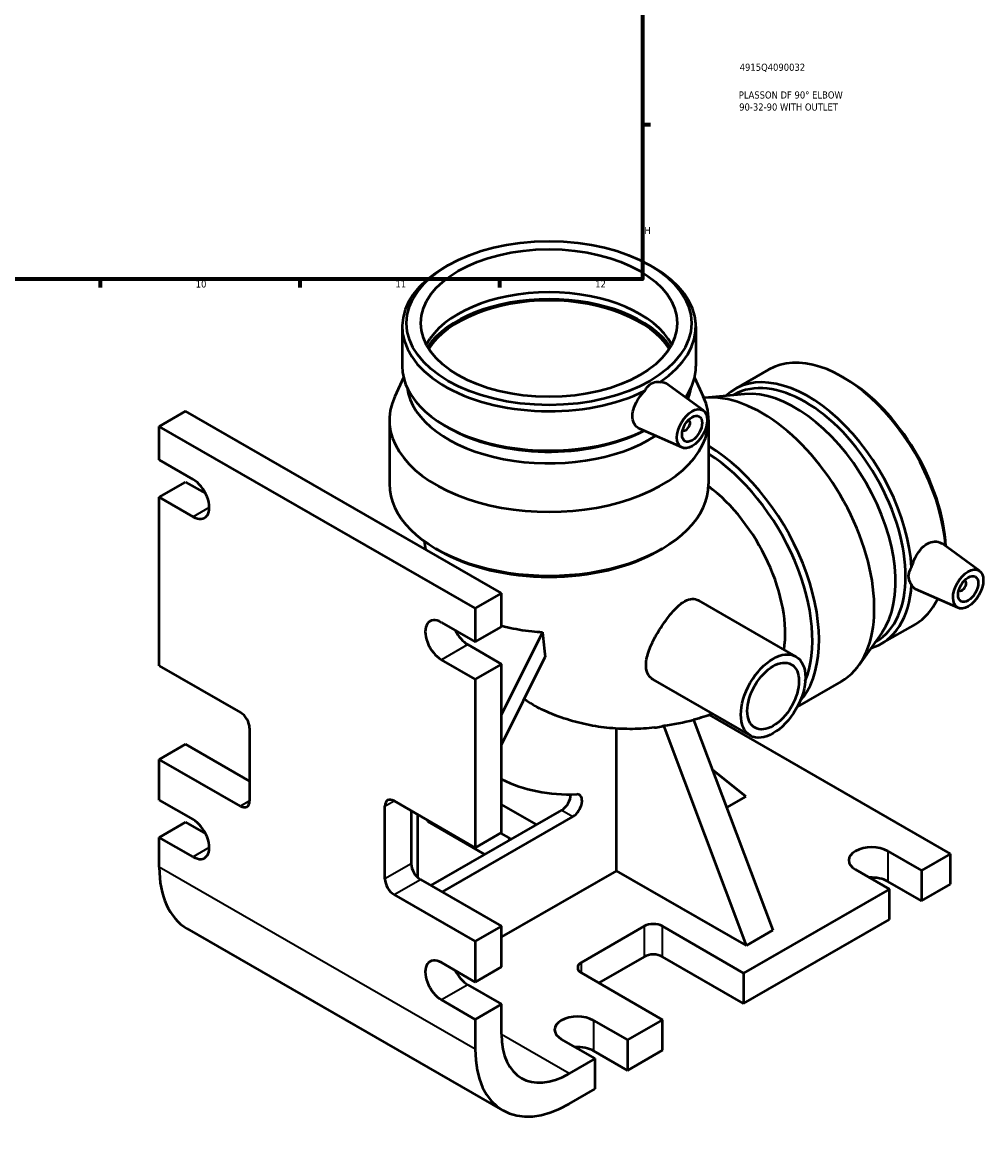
# Model space of a CAD drawing. Header units: millimetres. Extents: x -101 to 956, y -280 to 1167.
# Tile 3 of 8: x 603 to 941, y -280 to 110. Entities that reach past the tile are written whole.
import ezdxf

# ---------------------------------------------------------------- set-up
doc = ezdxf.new("R2010")
doc.units = ezdxf.units.MM
for name, color, linetype, lineweight in [('Border (ISO)', 7, 'Continuous', 70), ('Title (ISO)', 7, 'Continuous', 50), ('Visible (ISO)', 7, 'Continuous', 50), ('Visible Narrow (ISO)', 7, 'Continuous', 35)]:
    doc.layers.add(name, color=color, linetype=linetype, lineweight=lineweight)
doc.styles.add('Note Text (ISO)', font='tahoma.ttf')

# ---------------------------------------------------------------- blocks, each defined once
blk = doc.blocks.new('Borders Default Border')
at = {"layer": 'Border (ISO)'}
for p, q in [((821, 74.25), (823.9, 74.25)), ((630.75, 20), (630.75, 17.1)), ((700.83, 20), (700.83, 17.1)), ((770.92, 20), (770.92, 17.1))]:
    blk.add_line(p, q, dxfattribs=at)
at = {"layer": 'Border (ISO)', "flags": 128}
blk.add_lwpolyline([(20, 20), (20, 574), (821, 574), (821, 20), (20, 20)], dxfattribs=at)
at = {"layer": 'Border (ISO)', "color": 232, "true_color": 0xca0064, "char_height": 2.5, "attachment_point": 7, "style": 'Note Text (ISO)'}
for s, insert in [('H', (821.74, 35.88)), ('10', (664.29, 17.05)), ('11', (734.37, 17.1)), ('12', (804.46, 17.1))]:
    blk.add_mtext(s, dxfattribs=dict(at, insert=insert))
blk = doc.blocks.new('Title Blocks ISO')
at = {"layer": 'Title (ISO)', "color": 232, "true_color": 0xca0064, "style": 'Note Text (ISO)'}
for tag, p in [('PART_NUMBER_001', (34.16, 73.13)), ('DESCRIPTION_001', (33.84, 63.4)), ('DESCRIPTION_002', (33.98, 59.18))]:
    blk.add_attdef(tag, p, '', height=2.5, dxfattribs=at)

msp = doc.modelspace()

# ---------------------------------------------------------------- linework, layer by layer
at = {"layer": 'Visible (ISO)'}
for p, q in [((752.7816, 24.8942), (751.6845, 24.2575)), ((823.7278, 24.8942), (824.8249, 24.2575)), ((736.7347, 3.3598), (736.7347, -10.4721)), ((839.7747, 3.3598), (839.7747, -10.4721)), ((865.3964, -11.6813), (853.433, -18.5705)), ((737.1952, -14.4298), (734.1263, -21.0926)), ((839.3143, -14.4298), (842.3831, -21.0926)), ((892.3361, -14.9209), (891.2474, -14.2891)), ((842.4277, -26.1143), (829.2467, -16.514)), ((856.8732, -20.3233), (843.04, -21.5711)), ((853.1114, -20.5393), (852.8575, -20.6855)), ((651.5003, -31.618), (660.728, -26.3041)), ((771.6024, -90.1524), (660.728, -26.3041)), ((732.2547, -29.3602), (732.2547, -51.7874)), ((837.336, -29.5123), (837.1616, -29.4119)), ((844.2547, -29.3602), (844.2547, -51.7874)), ((651.5003, -43.3907), (651.5003, -31.618)), ((762.3746, -95.4663), (651.5003, -31.618)), ((752.7816, -32.0066), (751.6845, -31.3699)), ((834.9566, -39.0881), (820.1152, -32.5409)), ((835.3399, -32.9787), (835.1655, -32.8782)), ((651.5003, -43.3907), (663.3797, -50.2315)), ((651.5003, -56.4714), (660.728, -51.1575)), ((660.728, -51.1575), (667.7958, -55.2275)), ((663.3797, -63.3123), (651.5003, -56.4714)), ((651.5003, -115.5925), (651.5003, -56.4714)), ((939.2978, -82.3304), (926.1835, -72.7787)), ((749.6687, -75.178), (748.5045, -74.5023)), ((826.8407, -75.178), (828.005, -74.5023)), ((934.2061, -85.7284), (934.0317, -85.628)), ((931.8267, -95.3042), (916.9049, -88.7215)), ((932.21, -89.1948), (932.0356, -89.0943)), ((771.6024, -90.1524), (762.3746, -95.4663)), ((771.6024, -101.925), (771.6024, -90.1524)), ((874.8734, -112.3671), (840.823, -92.7588)), ((762.3746, -95.4663), (762.3746, -107.2389)), ((750.4952, -100.3981), (762.3746, -107.2389)), ((916.8166, -100.974), (904.8533, -107.8633)), ((762.3746, -107.2389), (771.6024, -101.925)), ((785.9803, -103.8081), (771.6024, -132.7091)), ((905.0641, -104.0081), (897.0414, -115.3461)), ((759.723, -108.1649), (771.6024, -115.0058)), ((902.989, -107.1533), (902.7351, -107.2995)), ((771.6024, -143.378), (786.9593, -112.5093)), ((651.5003, -115.5925), (679.9967, -132.0025)), ((762.3746, -120.3197), (750.4952, -113.4788)), ((771.6024, -115.0058), (762.3746, -120.3197)), ((771.6024, -174.1269), (771.6024, -115.0058)), ((762.3746, -120.3197), (762.3746, -179.4408)), ((858.9043, -140.0978), (824.8539, -120.4894)), ((890.7524, -121.1531), (875.3659, -130.0136)), ((838.9737, -134.5615), (866.7405, -208.4351)), ((929.1811, -181.5992), (844.5607, -132.8695)), ((683.1786, -137.5138), (683.1786, -163.0174)), ((811.9751, -187.5256), (811.9751, -137.668)), ((857.5128, -213.749), (828.5268, -136.6319)), ((651.5003, -148.454), (660.728, -143.1401)), ((660.728, -143.1401), (683.1786, -156.0686)), ((679.9967, -164.864), (651.5003, -148.454)), ((651.5003, -162.7525), (651.5003, -148.454)), ((857.2683, -161.443), (845.5429, -152.0388)), ((651.5003, -162.7525), (663.3797, -169.5934)), ((733.8782, -163.0308), (762.3746, -179.4408)), ((857.2683, -161.443), (850.535, -165.3204)), ((730.6962, -190.381), (730.6962, -164.8774)), ((739.924, -166.5123), (739.924, -185.0671)), ((746.767, -192.6867), (792.7053, -166.2326)), ((783.8522, -171.3307), (771.6024, -164.2765)), ((651.5003, -175.8333), (660.728, -170.5194)), ((660.728, -170.5194), (667.7958, -174.5894)), ((742.2149, -189.9181), (742.2149, -167.8316)), ((745.6761, -170.2451), (745.6761, -169.8248)), ((765.7068, -181.78), (745.6761, -170.2451)), ((796.6651, -168.5128), (750.7268, -194.967)), ((762.3746, -179.4408), (771.6024, -174.1269)), ((771.2732, -174.3164), (774.1725, -175.9861)), ((663.3797, -182.6742), (651.5003, -175.8333)), ((651.5003, -186.3388), (651.5003, -175.8333)), ((907.1194, -180.6219), (918.9988, -187.4628)), ((929.1811, -181.5992), (918.9988, -187.4628)), ((929.1811, -192.2682), (929.1811, -181.5992)), ((907.6851, -193.9779), (895.8057, -187.137)), ((743.1059, -190.5784), (771.6024, -206.9884)), ((811.9751, -187.5256), (771.6024, -210.7747)), ((857.5128, -213.749), (811.9751, -187.5256)), ((918.9988, -187.4628), (918.9988, -198.1318)), ((907.6851, -193.9779), (856.5505, -223.4244)), ((918.9988, -198.1318), (907.1194, -191.2909)), ((907.6851, -204.6469), (907.6851, -193.9779)), ((918.9988, -198.1318), (929.1811, -192.2682)), ((762.3746, -212.3023), (733.8782, -195.8923)), ((856.5505, -234.0933), (907.6851, -204.6469)), ((661.2069, -207.7692), (772.0813, -271.6175)), ((771.6024, -206.9884), (762.3746, -212.3023)), ((771.6024, -221.2869), (771.6024, -206.9884)), ((799.6317, -219.717), (821.6901, -207.0144)), ((828.0541, -207.0144), (856.5505, -223.4244)), ((866.7405, -208.4351), (857.5128, -213.749)), ((762.3746, -212.3023), (762.3746, -226.6008)), ((821.6901, -217.6834), (805.7132, -226.8838)), ((856.5505, -234.0933), (828.0541, -217.6834)), ((750.4952, -219.7599), (762.3746, -226.6008)), ((762.3746, -226.6008), (771.6024, -221.2869)), ((828.1281, -239.7917), (799.6317, -223.3817)), ((856.5505, -223.4244), (856.5505, -234.0933)), ((759.723, -227.5268), (771.6024, -234.3677)), ((762.3746, -239.6816), (750.4952, -232.8407)), ((771.6024, -234.3677), (762.3746, -239.6816)), ((771.6024, -244.8731), (771.6024, -234.3677)), ((762.3746, -239.6816), (762.3746, -250.1871)), ((803.8818, -240.0725), (815.7612, -246.9134)), ((828.1281, -239.7917), (815.7612, -246.9134)), ((828.1281, -250.4607), (828.1281, -239.7917)), ((804.4475, -253.4285), (792.5681, -246.5876)), ((815.7612, -246.9134), (815.7612, -257.5823)), ((804.4475, -253.4285), (795.3611, -258.661)), ((815.7612, -257.5823), (803.8818, -250.7415)), ((804.4475, -264.0975), (804.4475, -253.4285)), ((815.7612, -257.5823), (828.1281, -250.4607)), ((795.3611, -269.3299), (804.4475, -264.0975))]:
    msp.add_line(p, q, dxfattribs=at)
for centre, major_axis, ratio in [((788.2547, 4.6234), (49.9744, 0), 0.5758617), ((788.2547, 4.6234), (45, 0), 0.5758617), ((838.4593, -32.4671), (3.7427, 6.4994), 0.57809312), ((838.4593, -32.4671), (2.4952, 4.3329), 0.57809312), ((935.3294, -88.6832), (3.7427, 6.4994), 0.57809312), ((935.3294, -88.6832), (2.4952, 4.3329), 0.57809312), ((866.8889, -126.2324), (7.9845, 13.8653), 0.57809312), ((866.8889, -126.2324), (6.3876, 11.0923), 0.57809312)]:
    msp.add_ellipse(centre, major_axis=major_axis, ratio=ratio, dxfattribs=at)
for centre, major_axis, ratio, start_param, end_param in [((788.2547, 3.3598), (-51.52, 0), 0.5758617, 5.50163969, 8.56835661), ((788.2547, 3.3598), (51.52, 0), 0.5758617, 5.56881033, 7.06473092), ((788.2547, -10.4721), (-45, 0), 0.5758617, 3.43714085, 5.98763711), ((788.2547, -13.3548), (-45.7495, 0), 0.5758617, 3.5152366, 5.90954136), ((788.2547, -13.3548), (-45, 0), 0.5758617, 3.4958389, 5.92893906), ((891.1065, -56.3276), (-25.7101, 44.6464), 0.57809312, 4.0135952, 6.28318531), ((788.2547, -10.4721), (-51.52, 0), 0.5758617, 0, 2.27179301), ((788.2547, -10.4721), (51.52, 0), 0.5758617, 5.90250001, 6.28318531), ((879.1431, -63.2169), (-25.7101, 44.6464), 0.57809312, 3.99994772, 6.415439), ((878.0502, -63.8463), (24.9388, -43.307), 0.57809312, 0, 3.14159265), ((892.1994, -55.6983), (-24.9388, 43.307), 0.57809312, 3.98505122, 5.49585344), ((788.2547, -15.8255), (-49.9744, 0), 0.5758617, 0.07589307, 2.41444426), ((788.2547, -15.8255), (49.9744, 0), 0.5758617, 6.06115642, 6.20729224), ((874.5129, -65.8833), (24.9388, -43.307), 0.57809312, 0.26080976, 2.8807829), ((788.2547, -29.3602), (56, 0), 0.5758617, 2.88232536, 6.5424526), ((862.8066, -72.6245), (27.9458, -48.5287), 0.57809312, 0, 2.89321531), ((836.338, -31.2455), (-0.9981, -1.7332), 0.57809312, 6.10096629, 9.60699698), ((788.2547, -11.7357), (-49.9744, 0), 0.5758617, 0.78154562, 2.30060232), ((843.409, -83.7948), (27.9458, -48.5287), 0.57809312, 0.19054136, 2.33677016), ((842.2492, -84.4627), (-27.1273, 47.1073), 0.57809312, 3.56347666, 5.44752327), ((663.3797, -56.7719), (3.9923, -6.9327), 0.57809312, 5.49972085, 8.64131351), ((788.2547, -51.7874), (56, 0), 0.5758617, 3.14159265, 6.28318531), ((839.4492, -86.0751), (22.3566, -38.8229), 0.57809312, 0.62574423, 2.2064494), ((788.2547, -53.1283), (-54.3598, 0), 0.5758617, 0.78154562, 2.36004704), ((933.2081, -87.4616), (0.9981, 1.7332), 0.57809312, 2.95937364, 6.46540432), ((879.1431, -63.2169), (25.7101, -44.6464), 0.57809312, 6.15093161, 6.99949399), ((891.1065, -56.3276), (25.7101, -44.6464), 0.57809312, 0, 0.38488056), ((750.4952, -106.9384), (-3.9923, 6.9327), 0.57809312, 5.49972085, 8.64131351), ((759.723, -101.6245), (3.9923, -6.9327), 0.57809312, 4.60399642, 5.49972085), ((841.4291, -28.0248), (-58.4429, -101.4877), 0.57809312, 6.22352789, 6.32756616), ((679.9967, -135.6814), (-2.2456, 3.8996), 0.57809312, 3.92892453, 5.49972085), ((841.4291, -28.0248), (-72.5293, -125.9492), 0.57809312, 0.03646353, 0.34727376), ((679.9967, -161.1851), (2.2456, -3.8996), 0.57809312, 5.49972085, 7.07051718), ((733.8782, -166.7098), (-2.2456, 3.8996), 0.57809312, 5.49972085, 7.07051718), ((792.7053, -162.5536), (-2.2456, -3.8996), 0.57809312, 0.78346445, 2.34125933), ((796.6651, -164.8339), (2.2456, 3.8996), 0.57809312, 3.92505711, 6.63045907), ((663.3797, -176.1338), (3.9923, -6.9327), 0.57809312, 5.49972085, 8.64131351), ((770.9906, -177.8184), (-4.5, 0), 0.5758617, 3.67357054, 3.92699082), ((901.4625, -183.8795), (-8, 0), 0.5758617, 3.92699082, 7.06858347), ((684.4868, -167.3431), (-23.2799, -40.4261), 0.57809312, 5.49585344, 6.28318531), ((743.1059, -186.8995), (-2.2456, 3.8996), 0.57809312, 0.78733187, 2.3581282), ((733.8782, -192.2134), (2.2456, -3.8996), 0.57809312, 3.92892453, 5.49972085), ((901.4625, -194.5485), (-8, 0), 0.5758617, 3.92699082, 4.80644601), ((824.8721, -208.8468), (-4.5, 0), 0.5758617, 3.92699082, 5.49778714), ((824.8721, -219.5157), (4.5, 0), 0.5758617, 0.78539816, 2.35619449), ((750.4952, -226.3003), (-3.9923, 6.9327), 0.57809312, 5.49972085, 8.64131351), ((802.8137, -221.5493), (-4.5, 0), 0.5758617, 5.49778714, 7.06858347), ((759.723, -220.9864), (3.9923, -6.9327), 0.57809312, 4.60399642, 5.49972085), ((798.2249, -243.33), (-8, 0), 0.5758617, 3.92699082, 7.06858347), ((795.3611, -231.1914), (-16.7675, -29.1172), 0.57809312, 5.49585344, 7.06664976), ((798.2249, -253.999), (-8, 0), 0.5758617, 3.92699082, 4.80644601), ((795.3611, -231.1914), (-23.2799, -40.4261), 0.57809312, 5.49585344, 7.06664976)]:
    msp.add_ellipse(centre, major_axis=major_axis, ratio=ratio, start_param=start_param, end_param=end_param, dxfattribs=at)
for points, knots in [([(820.1155, -32.5402), (819.9934, -32.4867), (819.8754, -32.4277), (819.104, -31.9905), (818.5162, -31.3914), (817.7277, -29.8566), (817.5287, -28.9217), (817.5287, -27.0181), (817.7277, -25.9274), (818.5162, -23.7464), (819.104, -22.655), (820.3967, -20.7716), (821.1786, -19.8496), (822.0078, -19.0548)], [2.03276386, 2.03276386, 2.03276386, 2.03276386, 2.09288667, 2.09288667, 2.44214323, 2.44214323, 2.79139979, 2.79139979, 3.14065636, 3.14065636, 3.48991292, 3.48991292, 3.82668826, 3.82668826, 3.82668826, 3.82668826]), ([(822.0078, -19.0548), (822.1107, -18.8231), (822.2262, -18.5993), (822.8091, -17.6251), (823.426, -17.0118), (824.7893, -16.2266), (825.6083, -16.0132), (826.6975, -16.0244), (826.9379, -16.0433), (827.1782, -16.0773)], [1.54307237, 1.54307237, 1.54307237, 1.54307237, 1.623899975, 1.623899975, 1.913112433, 1.913112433, 2.202324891, 2.202324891, 2.283152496, 2.283152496, 2.283152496, 2.283152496]), ([(827.1782, -16.0773), (827.8973, -15.9806), (828.5269, -16.0897), (829.0957, -16.4106), (829.1721, -16.46), (829.2464, -16.5146)], [-1.035288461, -1.035288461, -1.035288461, -1.035288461, -0.698513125, -0.698513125, -0.644717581, -0.644717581, -0.644717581, -0.644717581]), ([(745.0705, -74.8737), (744.9009, -73.9381), (744.7459, -73.0031), (744.6003, -72.0391), (744.5959, -72.0094), (744.5914, -71.9796)], [6.095657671, 6.095657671, 6.095657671, 6.095657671, 6.1239224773, 6.1239224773, 6.1248215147, 6.1248215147, 6.1248215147, 6.1248215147]), ([(915.4814, -81.1538), (915.7556, -80.0374), (916.1633, -78.8989), (917.1479, -76.838), (917.7988, -75.7839), (919.292, -74.0129), (920.1362, -73.2969), (921.7826, -72.3488), (922.6904, -72.0558), (924.411, -71.9762), (925.2223, -72.1883), (925.9785, -72.6367), (926.082, -72.7051), (926.1832, -72.7792)], [1.75611133, 1.75611133, 1.75611133, 1.75611133, 2.09288667, 2.09288667, 2.44214323, 2.44214323, 2.79139979, 2.79139979, 3.14065636, 3.14065636, 3.48991292, 3.48991292, 3.54652141, 3.54652141, 3.54652141, 3.54652141]), ([(915.4814, -87.1317), (915.332, -86.9402), (915.1957, -86.741), (914.6425, -85.8014), (914.4188, -84.9838), (914.4188, -83.4075), (914.6425, -82.565), (915.1957, -81.5714), (915.332, -81.3591), (915.4814, -81.1538)], [1.54307237, 1.54307237, 1.54307237, 1.54307237, 1.623899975, 1.623899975, 1.913112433, 1.913112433, 2.202324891, 2.202324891, 2.283152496, 2.283152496, 2.283152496, 2.283152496]), ([(916.9053, -88.7208), (916.8152, -88.6815), (916.7289, -88.6372), (916.1633, -88.2989), (915.7556, -87.8054), (915.4814, -87.1317)], [0.641196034, 0.641196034, 0.641196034, 0.641196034, 0.698513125, 0.698513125, 1.035288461, 1.035288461, 1.035288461, 1.035288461]), ([(827.8606, -101.6819), (828.4958, -100.7286), (829.1513, -99.8099), (830.4817, -98.0685), (831.1501, -97.2545), (832.9705, -95.2189), (834.0966, -94.1574), (836.112, -92.7682), (837.0085, -92.3535), (838.7052, -92.0689), (839.4999, -92.157), (840.4635, -92.5656), (840.6445, -92.6559), (840.8232, -92.7588)], [-10.17165462, -10.17165462, -10.17165462, -10.17165462, -9.82653038, -9.82653038, -9.48113543, -9.48113543, -8.88092345, -8.88092345, -8.37715095, -8.37715095, -7.91676898, -7.91676898, -7.80901604, -7.80901604, -7.80901604, -7.80901604]), ([(771.6032, -101.5776), (772.2887, -101.7606), (772.9708, -101.9305), (776.2473, -102.6891), (779.1961, -103.1935), (783.461, -103.64), (784.7271, -103.7399), (785.9803, -103.8081)], [43.69758114, 43.69758114, 43.69758114, 43.69758114, 43.91520205, 43.91520205, 44.75699343, 44.75699343, 45.1083269, 45.1083269, 45.1083269, 45.1083269]), ([(824.854, -120.4895), (824.3737, -120.213), (823.9559, -119.873), (822.9466, -118.7216), (822.5379, -117.7722), (822.1779, -115.3352), (822.3298, -113.8016), (823.2121, -110.4507), (823.9342, -108.6554), (825.7235, -105.0859), (826.7489, -103.3502), (827.8606, -101.6819)], [-2.72181859, -2.72181859, -2.72181859, -2.72181859, -2.43334664, -2.43334664, -1.89110921, -1.89110921, -1.24682967, -1.24682967, -0.60397479, -0.60397479, 0, 0, 0, 0]), ([(825.2845, -137.3276), (822.75, -137.6086), (820.1688, -137.7734), (814.9315, -137.8365), (812.2755, -137.7347), (806.9214, -137.2319), (804.2233, -136.8307), (798.8335, -135.704), (796.142, -134.9784), (790.8265, -133.193), (788.2029, -132.1331), (785.6468, -130.9115)], [5.094762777, 5.094762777, 5.094762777, 5.094762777, 5.166104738, 5.166104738, 5.237446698, 5.237446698, 5.308788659, 5.308788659, 5.38013062, 5.38013062, 5.45147258, 5.45147258, 5.45147258, 5.45147258]), ([(845.6649, -132.4737), (844.6476, -132.8455), (843.6203, -133.2014), (841.4017, -133.9264), (840.2075, -134.2904), (838.9998, -134.631)], [4.8923603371, 4.8923603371, 4.8923603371, 4.8923603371, 4.9245847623, 4.9245847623, 4.9612624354, 4.9612624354, 4.9612624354, 4.9612624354]), ([(825.2833, -137.3244), (826.0711, -137.2377), (826.85, -137.0982), (827.9155, -136.8214), (828.2237, -136.731), (828.5268, -136.6319)], [40.613011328, 40.613011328, 40.613011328, 40.613011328, 40.974935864, 40.974935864, 41.125051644, 41.125051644, 41.125051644, 41.125051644])]:
    msp.add_open_spline(points, degree=3, knots=knots, dxfattribs=at)
for points in [[(785.9803, -103.8081), (786.245, -106.9053), (786.574, -109.8279), (786.9593, -112.5093)], [(828.5268, -136.6319), (831.9953, -136.187), (835.505, -135.4921), (838.9737, -134.5615)]]:
    msp.add_open_spline(points, degree=3, dxfattribs=at)
at = {"layer": 'Visible Narrow (ISO)'}
for p, q in [((669.0365, -60.0548), (663.3797, -63.3123)), ((759.723, -108.1649), (750.4952, -113.4788)), ((683.1786, -163.0316), (679.9967, -164.864)), ((730.6962, -164.8774), (733.8905, -163.0379)), ((792.7053, -166.2326), (796.6651, -168.5128)), ((774.1725, -175.9861), (774.1725, -176.9049)), ((669.0365, -179.4166), (663.3797, -182.6742)), ((907.1194, -180.6219), (907.1194, -191.2909)), ((762.3746, -250.1871), (651.5003, -186.3388)), ((739.924, -185.0671), (730.6962, -190.381)), ((733.8782, -195.8923), (743.1059, -190.5784)), ((821.6901, -207.0144), (821.6901, -217.6834)), ((828.0541, -217.6834), (828.0541, -207.0144)), ((799.6317, -223.3817), (799.6317, -219.717)), ((759.723, -227.5268), (750.4952, -232.8407)), ((803.8818, -240.0725), (803.8818, -250.7415)), ((795.3611, -258.661), (771.6025, -244.9793))]:
    msp.add_line(p, q, dxfattribs=at)

# ---------------------------------------------------------------- block references
msp.add_blockref('Borders Default Border', (0, 0))
msp.add_blockref('Title Blocks ISO', (821, 20)).add_auto_attribs({'PART_NUMBER_001': '4915Q4090032', 'DESCRIPTION_001': 'PLASSON DF 90° ELBOW', 'DESCRIPTION_002': '90-32-90 WITH OUTLET'})

doc.saveas('drawing.dxf')
